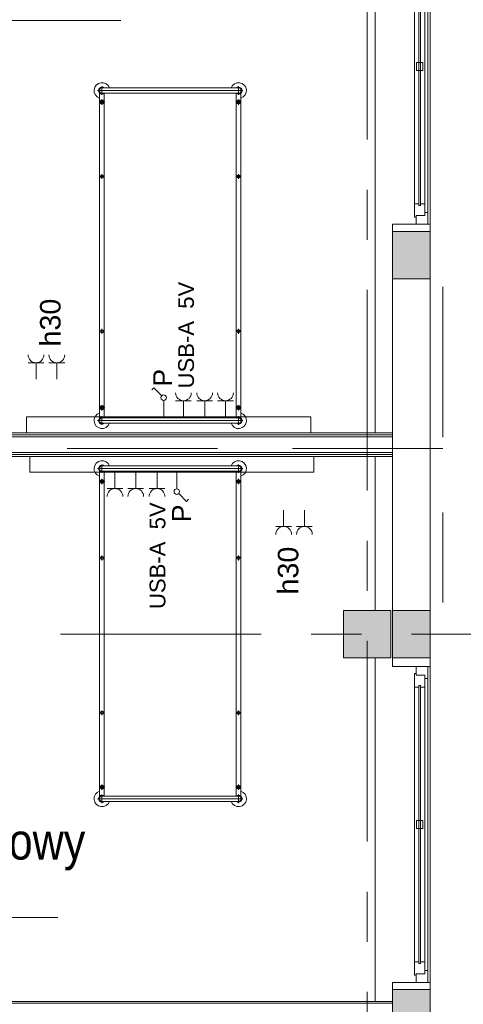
# Model space of a CAD drawing. Header units: centimetres. Extents: x -2424 to 1783, y 5 to 2907.
# Tile 59 of 94: x 967 to 1248, y 654 to 1277. Entities that reach past the tile are written whole.
import ezdxf

# ---------------------------------------------------------------- set-up
doc = ezdxf.new("R2010")
doc.units = ezdxf.units.CM
doc.linetypes.add('Długa kreska', pattern=[142.875, 95.25, -47.625])
doc.linetypes.add('Oś', pattern=[222.25, 127, -31.75, 31.75, -31.75])
for name, color, linetype, lineweight in [('A-ANNO-NOTE', 131, 'Continuous', 9), ('A-AREA-IDEN', 2, 'Continuous', 13), ('A-DETL', 90, 'Continuous', 9), ('A-GLAZ', 151, 'Continuous', 13), ('A-WALL', 113, 'Continuous', 13), ('A-WALL-FNSH', 113, 'Continuous', 13), ('I-FURN', 30, 'Continuous', 9), ('Q-SPCQ', 91, 'Continuous', 9), ('S-COLS', 52, 'Continuous', 13), ('S-GRID', 1, 'Continuous', 13)]:
    doc.layers.add(name, color=color, linetype=linetype, lineweight=lineweight)
doc.layers.add('A-WALL-PATT', color=111, linetype='Continuous', lineweight=13, plot=False)
doc.styles.add('Arial_10', font='arial.ttf', dxfattribs={"width": 0.85, "height": 23})
doc.styles.add('Arial_4', font='arial.ttf', dxfattribs={"height": 10})
doc.styles.add('Arial_5', font='arial.ttf', dxfattribs={"height": 12})
doc.styles.add('Arial_6', font='arial.ttf', dxfattribs={"height": 13})

msp = doc.modelspace()

# ---------------------------------------------------------------- hatches: boundary and pattern name
at = {"layer": 'S-COLS', "lineweight": 9}
msp.add_hatch(color=251, dxfattribs=at).paths.add_polyline_path([(1202.38, 873.33), (1202.38, 903.33), (1172.38, 903.33), (1172.38, 873.33)], flags=0)

# ---------------------------------------------------------------- linework, layer by layer
at = {"layer": 'A-AREA-IDEN', "color": 251, "lineweight": 9}
for p, q in [((861.33, 1276.99), (1031.33, 1276.99)), ((821.33, 708.83), (991.33, 708.83))]:
    msp.add_line(p, q, dxfattribs=at)
at = {"layer": 'A-DETL', "color": 251, "linetype": 'Długa kreska', "lineweight": 9}
for p, q in [((1235.38, 1108.33), (1235.38, 908.33)), ((1235.38, 1005.83), (294.38, 1005.83))]:
    msp.add_line(p, q, dxfattribs=at)
at = {"layer": 'A-GLAZ', "color": 251, "lineweight": 9}
for p, q in [((1225.88, 1347.83), (1225.88, 1147.83)), ((1217.38, 1160.83), (1217.38, 1334.83)), ((1220.13, 1335.83), (1220.13, 1159.83)), ((1221.13, 1159.83), (1221.13, 1335.83)), ((1223.88, 1160.83), (1223.88, 1334.83)), ((1225.88, 1155.33), (1225.88, 1340.33)), ((1218.63, 1250.33), (1218.63, 1245.33)), ((1222.63, 1250.33), (1218.63, 1250.33)), ((1222.63, 1245.33), (1222.63, 1250.33)), ((1218.63, 1245.33), (1222.63, 1245.33)), ((1220.13, 1160.83), (1217.38, 1160.83)), ((1217.38, 1160.83), (1217.38, 1152.33)), ((1220.13, 1159.83), (1220.13, 1160.83)), ((1220.13, 1159.83), (1221.13, 1159.83)), ((1221.13, 1159.83), (1220.13, 1159.83)), ((1223.88, 1160.83), (1221.13, 1160.83)), ((1221.13, 1160.83), (1221.13, 1159.83)), ((1223.88, 1153.33), (1223.88, 1160.83)), ((1225.88, 1155.33), (1223.88, 1155.33)), ((1223.88, 1155.33), (1223.88, 1153.33)), ((1225.88, 1147.83), (1225.88, 1155.33)), ((1217.38, 1152.33), (1218.38, 1152.33)), ((1218.38, 1152.33), (1218.38, 1153.33)), ((1218.38, 1153.33), (1223.88, 1153.33)), ((1223.88, 1153.33), (1218.38, 1153.33)), ((1218.38, 1153.33), (1218.38, 1147.83)), ((1218.38, 1147.83), (1225.88, 1147.83)), ((1225.88, 867.83), (1218.38, 867.83)), ((1218.38, 867.83), (1218.38, 862.33)), ((1225.88, 860.33), (1225.88, 867.83)), ((1225.88, 867.83), (1225.88, 667.83)), ((1218.38, 863.33), (1217.38, 863.33)), ((1217.38, 863.33), (1217.38, 854.83)), ((1218.38, 862.33), (1218.38, 863.33)), ((1223.88, 862.33), (1218.38, 862.33)), ((1218.38, 862.33), (1223.88, 862.33)), ((1223.88, 854.83), (1223.88, 862.33)), ((1223.88, 862.33), (1223.88, 860.33)), ((1217.38, 854.83), (1220.13, 854.83)), ((1217.38, 680.83), (1217.38, 854.83)), ((1220.13, 855.83), (1220.13, 679.83)), ((1221.13, 855.83), (1220.13, 855.83)), ((1220.13, 854.83), (1220.13, 855.83)), ((1220.13, 855.83), (1221.13, 855.83)), ((1221.13, 679.83), (1221.13, 855.83)), ((1221.13, 855.83), (1221.13, 854.83)), ((1221.13, 854.83), (1223.88, 854.83)), ((1223.88, 860.33), (1225.88, 860.33)), ((1223.88, 680.83), (1223.88, 854.83)), ((1225.88, 675.33), (1225.88, 860.33)), ((1218.63, 770.33), (1218.63, 765.33)), ((1222.63, 770.33), (1218.63, 770.33)), ((1222.63, 765.33), (1222.63, 770.33)), ((1218.63, 765.33), (1222.63, 765.33)), ((1220.13, 680.83), (1217.38, 680.83)), ((1217.38, 680.83), (1217.38, 672.33)), ((1220.13, 679.83), (1220.13, 680.83)), ((1220.13, 679.83), (1221.13, 679.83)), ((1221.13, 679.83), (1220.13, 679.83)), ((1223.88, 680.83), (1221.13, 680.83)), ((1221.13, 680.83), (1221.13, 679.83)), ((1223.88, 673.33), (1223.88, 680.83)), ((1218.38, 672.33), (1218.38, 673.33)), ((1218.38, 673.33), (1223.88, 673.33)), ((1223.88, 673.33), (1218.38, 673.33)), ((1218.38, 673.33), (1218.38, 667.83)), ((1225.88, 675.33), (1223.88, 675.33)), ((1223.88, 675.33), (1223.88, 673.33)), ((1225.88, 667.83), (1225.88, 675.33)), ((1217.38, 672.33), (1218.38, 672.33)), ((1218.38, 667.83), (1225.88, 667.83))]:
    msp.add_line(p, q, dxfattribs=at)
at = {"layer": 'A-WALL', "color": 251, "lineweight": 9}
for p, q in [((1192.38, 1015.83), (1192.38, 1353.33)), ((1227.38, 1347.83), (1227.38, 1147.83)), ((1218.38, 1147.83), (1203.38, 1147.83)), ((1203.38, 1147.83), (1203.38, 1143.33)), ((1227.38, 1147.83), (1225.88, 1147.83)), ((1227.38, 1143.33), (1227.38, 1147.83)), ((1203.38, 1143.33), (1203.38, 1113.33)), ((1227.38, 1143.33), (1203.38, 1143.33)), ((1227.38, 1113.33), (1227.38, 1143.33)), ((1203.38, 1113.33), (1227.38, 1113.33)), ((1203.38, 1113.33), (1203.38, 903.33)), ((1227.38, 903.33), (1227.38, 1113.33)), ((862.88, 1013.33), (1203.38, 1013.33)), ((1203.38, 1014.58), (864.13, 1014.58)), ((862.88, 1003.33), (1203.38, 1003.33)), ((864.13, 1002.08), (1203.38, 1002.08)), ((1192.38, 903.33), (1192.38, 1000.83)), ((1203.38, 903.33), (1203.38, 873.33)), ((1227.38, 903.33), (1203.38, 903.33)), ((1227.38, 873.33), (1227.38, 903.33)), ((1192.38, 655.83), (1192.38, 873.33)), ((1203.38, 873.33), (1227.38, 873.33)), ((1203.38, 873.33), (1203.38, 867.83)), ((1227.38, 867.83), (1227.38, 873.33)), ((1203.38, 867.83), (1218.38, 867.83)), ((1225.88, 867.83), (1227.38, 867.83)), ((1227.38, 867.83), (1227.38, 667.83)), ((1218.38, 667.83), (1203.38, 667.83)), ((1203.38, 667.83), (1203.38, 663.33)), ((1227.38, 667.83), (1225.88, 667.83)), ((1227.38, 663.33), (1227.38, 667.83)), ((1203.38, 663.33), (1203.38, 633.33)), ((1227.38, 663.33), (1203.38, 663.33)), ((1227.38, 633.33), (1227.38, 663.33)), ((1203.38, 654.58), (542.38, 654.58))]:
    msp.add_line(p, q, dxfattribs=at)
at = {"layer": 'A-WALL-FNSH', "color": 251, "lineweight": 9}
for p, q in [((1203.38, 1015.83), (865.38, 1015.83)), ((865.38, 1000.83), (1203.38, 1000.83)), ((1203.38, 655.83), (542.38, 655.83))]:
    msp.add_line(p, q, dxfattribs=at)
at = {"layer": 'A-WALL-PATT', "color": 251, "linetype": 'Continuous', "lineweight": 9, "extrusion": (0, 0, -1)}
for points in [[(-1203.38, 1123.13), (-1227.38, 1113.33), (-1227.38, 1143.33)], [(-1227.38, 1143.33), (-1203.38, 1143.33), (-1203.38, 1123.13)], [(-1227.38, 1113.33), (-1203.38, 1123.13), (-1203.38, 1113.33)], [(-1203.38, 873.33), (-1227.38, 903.33), (-1203.38, 903.33)], [(-1227.38, 903.33), (-1203.38, 873.33), (-1227.38, 873.33)], [(-1203.38, 633.33), (-1227.38, 663.33), (-1203.38, 663.33)], [(-1227.38, 663.33), (-1203.38, 633.33), (-1227.38, 633.33)]]:
    msp.add_solid(points, dxfattribs=at)
at = {"layer": 'I-FURN', "color": 251, "lineweight": 9}
for p, q in [((1019.38, 1229.8), (1019.38, 1235.25)), ((1105.88, 1229.8), (1105.88, 1235.25)), ((1016.65, 1232.53), (1108.6, 1232.53)), ((1017.88, 1025.17), (1017.88, 1230.88)), ((1105.88, 1234.23), (1019.38, 1234.23)), ((1105.88, 1230.83), (1019.38, 1230.83)), ((1020.88, 1230.88), (1020.88, 1025.23)), ((1104.38, 1230.83), (1104.38, 1025.17)), ((1107.38, 1025.17), (1107.38, 1230.88)), ((1017.63, 1225.2), (1021.13, 1225.2)), ((1019.38, 1223.45), (1019.38, 1226.95)), ((1107.63, 1225.2), (1104.13, 1225.2)), ((1105.88, 1223.45), (1105.88, 1226.95)), ((1019.38, 1176.58), (1019.38, 1179.58)), ((1105.88, 1176.58), (1105.88, 1179.58)), ((1017.88, 1178.08), (1020.88, 1178.08)), ((1107.38, 1178.08), (1104.38, 1178.08)), ((1017.88, 1080.08), (1020.88, 1080.08)), ((1019.38, 1078.58), (1019.38, 1081.58)), ((1107.38, 1080.08), (1104.38, 1080.08)), ((1105.88, 1078.58), (1105.88, 1081.58)), ((1017.63, 1031.67), (1021.13, 1031.67)), ((1019.38, 1033.42), (1019.38, 1029.92)), ((1107.63, 1031.67), (1104.13, 1031.67)), ((1105.88, 1033.42), (1105.88, 1029.92)), ((1108.6, 1023.53), (1016.65, 1023.53)), ((1019.38, 1026.25), (1019.38, 1020.8)), ((1105.88, 1025.23), (1019.38, 1025.23)), ((1105.88, 1026.25), (1105.88, 1020.8)), ((1105.88, 1021.83), (1019.38, 1021.83)), ((1108.6, 993.13), (1016.65, 993.13)), ((1017.88, 991.48), (1017.88, 785.77)), ((1019.38, 990.4), (1019.38, 995.85)), ((1105.88, 994.83), (1019.38, 994.83)), ((1105.88, 991.43), (1019.38, 991.43)), ((1020.88, 785.77), (1020.88, 991.43)), ((1104.38, 785.83), (1104.38, 991.48)), ((1105.88, 990.4), (1105.88, 995.85)), ((1107.38, 991.48), (1107.38, 785.77)), ((1019.38, 983.23), (1019.38, 986.73)), ((1105.88, 983.23), (1105.88, 986.73)), ((1017.63, 984.98), (1021.13, 984.98)), ((1107.63, 984.98), (1104.13, 984.98)), ((1017.88, 936.57), (1020.88, 936.57)), ((1019.38, 938.07), (1019.38, 935.07)), ((1107.38, 936.57), (1104.38, 936.57)), ((1105.88, 938.07), (1105.88, 935.07)), ((1017.88, 838.57), (1020.88, 838.57)), ((1019.38, 840.07), (1019.38, 837.07)), ((1107.38, 838.57), (1104.38, 838.57)), ((1105.88, 840.07), (1105.88, 837.07)), ((1019.38, 793.2), (1019.38, 789.7)), ((1105.88, 793.2), (1105.88, 789.7)), ((1017.63, 791.45), (1021.13, 791.45)), ((1019.38, 786.85), (1019.38, 781.4)), ((1105.88, 785.83), (1019.38, 785.83)), ((1107.63, 791.45), (1104.13, 791.45)), ((1105.88, 786.85), (1105.88, 781.4)), ((1016.65, 784.13), (1108.6, 784.13)), ((1105.88, 782.43), (1019.38, 782.43))]:
    msp.add_line(p, q, dxfattribs=at)
for centre, radius in [((1019.38, 1225.2), 1.25), ((1019.38, 1225.2), 0.8), ((1105.88, 1225.2), 1.25), ((1105.88, 1225.2), 0.8), ((1019.38, 1178.08), 1), ((1105.88, 1178.08), 1), ((1019.38, 1080.08), 1), ((1105.88, 1080.08), 1), ((1019.38, 1031.67), 1.25), ((1019.38, 1031.67), 0.8), ((1105.88, 1031.67), 1.25), ((1105.88, 1031.67), 0.8), ((1019.38, 984.98), 1.25), ((1019.38, 984.98), 0.8), ((1105.88, 984.98), 1.25), ((1105.88, 984.98), 0.8), ((1019.38, 936.57), 1), ((1105.88, 936.57), 1), ((1019.38, 838.57), 1), ((1105.88, 838.57), 1), ((1019.38, 791.45), 1.25), ((1019.38, 791.45), 0.8), ((1105.88, 791.45), 1.25), ((1105.88, 791.45), 0.8)]:
    msp.add_circle(centre, radius, dxfattribs=at)
for centre, radius, start, end in [((1019.38, 1232.53), 5, 19.87687, 252.5424), ((1019.38, 1232.53), 2.23, 49.8221, 310.1779), ((1019.38, 1232.53), 1.93, 62.02067, 297.97933), ((1105.88, 1232.53), 5, 287.4576, 160.12313), ((1105.88, 1232.53), 2.23, 229.8221, 130.1779), ((1105.88, 1232.53), 1.93, 242.02067, 117.97933), ((1019.38, 1232.53), 1.7, 90, 270), ((1105.88, 1232.53), 1.7, 270, 90), ((1019.38, 1023.53), 5, 107.4576, 340.12313), ((1019.38, 1023.53), 2.23, 49.8221, 310.1779), ((1019.38, 1023.53), 1.93, 62.02067, 297.97933), ((1019.38, 1023.53), 1.7, 90, 270), ((1105.88, 1023.53), 5, 199.87687, 72.5424), ((1105.88, 1023.53), 2.23, 229.8221, 132.38874), ((1105.88, 1023.53), 1.93, 242.02067, 117.97933), ((1105.88, 1023.53), 1.7, 270, 90), ((1019.38, 993.13), 5, 19.87687, 252.5424), ((1105.88, 993.13), 5, 287.4576, 160.12313), ((1019.38, 993.13), 2.23, 49.8221, 310.1779), ((1019.38, 993.13), 1.93, 62.02067, 297.97933), ((1019.38, 993.13), 1.7, 90, 270), ((1105.88, 993.13), 2.23, 227.61126, 130.1779), ((1105.88, 993.13), 1.93, 242.02067, 117.97933), ((1105.88, 993.13), 1.7, 270, 90), ((1019.38, 784.13), 5, 107.4576, 340.12313), ((1019.38, 784.13), 2.23, 49.8221, 310.1779), ((1019.38, 784.13), 1.93, 62.02067, 297.97933), ((1019.38, 784.13), 1.7, 90, 270), ((1105.88, 784.13), 5, 199.87687, 72.5424), ((1105.88, 784.13), 2.23, 229.8221, 130.1779), ((1105.88, 784.13), 1.93, 242.02067, 117.97933), ((1105.88, 784.13), 1.7, 270, 90)]:
    msp.add_arc(centre, radius, start, end, dxfattribs=at)
at = {"layer": 'Q-SPCQ', "color": 251, "lineweight": 9}
for p, q in [((972.63, 1060.16), (982.63, 1060.16)), ((977.63, 1060.16), (977.63, 1049.83)), ((985.8, 1060.16), (995.8, 1060.16)), ((990.8, 1060.16), (990.8, 1049.83)), ((1052.3, 1044.25), (1050.99, 1042.94)), ((1057.25, 1039.31), (1052.3, 1044.25)), ((1058.49, 1025.83), (1058.49, 1036.33)), ((1065.99, 1036.16), (1075.99, 1036.16)), ((1070.99, 1036.16), (1070.99, 1025.83)), ((1079.46, 1036.16), (1089.46, 1036.16)), ((1084.46, 1036.16), (1084.46, 1025.83)), ((1092.63, 1036.16), (1102.63, 1036.16)), ((1097.63, 1036.16), (1097.63, 1025.83)), ((971.63, 1015.83), (971.63, 1025.83)), ((971.63, 1025.83), (1151.63, 1025.83)), ((1151.63, 1025.83), (1151.63, 1015.83)), ((973.63, 990.83), (973.63, 1000.83)), ((1153.63, 1000.83), (1153.63, 990.83)), ((1153.63, 990.83), (973.63, 990.83)), ((1027.63, 980.49), (1027.63, 990.83)), ((1040.8, 980.49), (1040.8, 990.83)), ((1054.26, 980.49), (1054.26, 990.83)), ((1066.77, 990.83), (1066.77, 980.33)), ((1032.63, 980.49), (1022.63, 980.49)), ((1045.8, 980.49), (1035.8, 980.49)), ((1059.26, 980.49), (1049.26, 980.49)), ((1068, 977.34), (1072.95, 972.4)), ((1072.95, 972.4), (1074.26, 973.71)), ((1134.46, 956.49), (1134.46, 966.83)), ((1147.63, 956.49), (1147.63, 966.83)), ((1139.46, 956.49), (1129.46, 956.49)), ((1152.63, 956.49), (1142.63, 956.49))]:
    msp.add_line(p, q, dxfattribs=at)
for centre in [(1058.49, 1038.07), (1066.77, 978.58)]:
    msp.add_circle(centre, 1.75, dxfattribs=at)
for centre, start, end in [((977.63, 1065.16), 180, 0), ((990.8, 1065.16), 180, 0), ((1070.99, 1041.16), 180, 0), ((1084.46, 1041.16), 180, 0), ((1097.63, 1041.16), 180, 0), ((1027.63, 975.49), 0, 180), ((1040.8, 975.49), 0, 180), ((1054.26, 975.49), 0, 180), ((1134.46, 951.49), 0, 180), ((1147.63, 951.49), 0, 180)]:
    msp.add_arc(centre, 5, start, end, dxfattribs=at)
at = {"layer": 'S-COLS', "color": 251, "lineweight": 9}
for p, q in [((1202.38, 903.33), (1172.38, 903.33)), ((1172.38, 903.33), (1172.38, 873.33)), ((1202.38, 873.33), (1202.38, 903.33)), ((1172.38, 873.33), (1202.38, 873.33))]:
    msp.add_line(p, q, dxfattribs=at)
at = {"layer": 'S-GRID', "color": 251, "linetype": 'Oś', "lineweight": 9}
for p, q in [((1187.38, 2884.27), (1187.38, 27.13)), ((1342.46, 888.33), (-1368.76, 888.33))]:
    msp.add_line(p, q, dxfattribs=at)

# ---------------------------------------------------------------- texts
at = {"layer": 'A-ANNO-NOTE', "color": 251, "lineweight": 9}
for s, height, style, p in [('USB-A  5V', 10, 'Arial_4', (1077.66, 1043.92)), ('h30', 13, 'Arial_6', (993.14, 1070.44)), ('P', 12, 'Arial_5', (1063.82, 1045.08)), ('P', 12, 'Arial_5', (1075.78, 959.24)), ('USB-A  5V', 10, 'Arial_4', (1059.56, 904.25)), ('h30', 13, 'Arial_6', (1143.79, 913.42))]:
    msp.add_text(s, height=height, rotation=90, dxfattribs=dict(at, style=style)).set_placement(p)
at = {"layer": 'A-AREA-IDEN', "color": 251, "lineweight": 9, "style": 'Arial_10', "width": 0.85}
msp.add_text('łóżkowy', height=23, dxfattribs=at).set_placement((911.72, 745.61))

doc.saveas('drawing.dxf')
